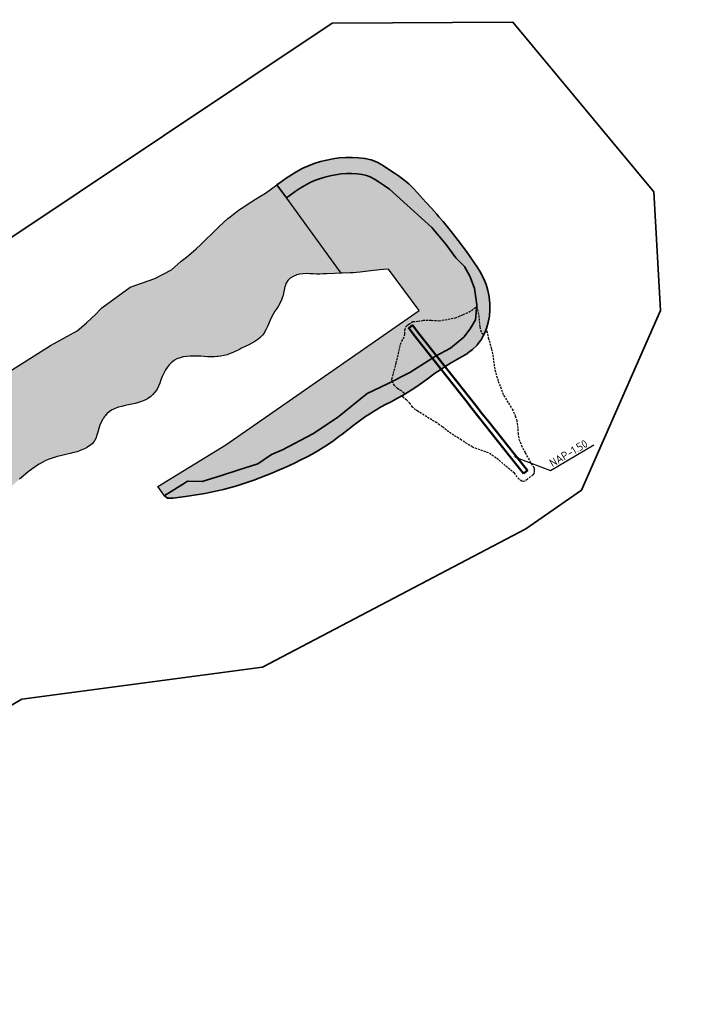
# Model space of a CAD drawing. Header units: metres. Extents: x 48539 to 58503, y 372332 to 382561.
# Tile 6 of 9: x 53988 to 54405, y 376296 to 376908. Entities that reach past the tile are written whole.
import ezdxf
from ezdxf import colors
from ezdxf.entities.mleader import LeaderData, LeaderLine
from ezdxf.math import Vec2, Vec3

# ---------------------------------------------------------------- set-up
doc = ezdxf.new("R2010")
doc.units = ezdxf.units.M
doc.header["$XCLIPFRAME"] = 2
doc.linetypes.add('DASHED2', pattern=[0.375, 0.25, -0.125])
for name, color, linetype, lineweight in [('N-WA-KG-WERKGRENS-G', 210, 'FENCELINE1', 35), ('N-WA-OB-BREUKSTEEN-G', 160, 'Continuous', 35), ('N-WA-OB-BREUKSTEEN-H', 160, 'Continuous', 35), ('N-WA-OB-FALLING-APRON-G', 40, 'Continuous', 35), ('N-WA-OB-FALLING-APRON-H', 30, 'Continuous', 35), ('N-WA-OB-ONTWERP-EROSIEREMMENDE MAATREGEL-G', 1, 'Continuous', 50), ('X-XX-AL-LUCHTFOTO-S', 254, 'Continuous', 25)]:
    doc.layers.add(name, color=color, linetype=linetype, lineweight=lineweight)
doc.styles.get("Standard").update_dxf_attribs({"font": 'NLCS-ISO.ttf'})
doc.linetypes.add('FENCELINE1', pattern='A,6.35,-2.54,[133,ltypeshp.shx,S=2.54,R=0,X=-2.54,Y=0],-2.54,25.4', length=36.83)
picture_1 = doc.add_image_def('image1.ecw', size_in_pixel=(825000, 825000))
pattern_1 = [(258.506305, (51900.4848, 375393.7585), (-29.546864, -150.0467688), [1.708607, -169.15242]), (215.463259, (51900.1443, 375392.0841), (124.87653475, 88.27740973), [2.932024, -290.270244]), (163.003965, (51897.7562, 375390.383), (180.32368575, -55.93262336), [2.06741, -204.673614]), (297.767207, (51895.0994, 375385.1338), (-117.94656314, 225.31288965), [2.67002, -264.332187]), (323.327172, (51896.3433, 375382.77124), (-132.05108724, 99.09853863), [2.61817, -259.19904]), (27.767207, (51898.44324, 375381.20755), (-225.31288965, -117.94656314), [2.67002, -264.332187]), (68.187758, (51900.8058, 375382.45146), (-77.81946247, -193.212684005), [3.53097, -349.565577]), (102.748846, (51902.1178, 375385.72963), (-65.17504426, 285.8667235), [3.3336, -330.026283]), (151.923083, (51901.38214, 375388.98104), (-171.32584496, 90.70846074), [2.679065, -265.22773]), (205.729876, (51899.0184, 375390.242), (126.82211392, 59.94607093), [3.058566, -149.869685]), (252.890955, (51896.26304, 375388.91415), (-60.431543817, -197.711604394), [3.95539, -391.583863]), (169.307593, (51905.9978, 375391.4044), (-115.2709315, 20.5490232), [1.35002, -133.65283]), (201.962752, (51904.67124, 375391.6549), (155.15345209, 61.89164972), [2.56841, -254.273195]), (255.4935, (51902.289, 375390.694), (6.4445, -10.94342), [1.796047, -16.164466]), (233.69211, (51900.7498, 375391.5564), (41.8280994, 54.1093347), [0.967207, -95.75311]), (322.29493, (51900.1771, 375390.777), (-30.276917, 26.3857594), [1.36783, -67.023765]), (61.45727, (51901.2593, 375389.9404), (19.9412603, 41.2203365), [2.2216, -71.83149]), (192.05857, (51902.321, 375391.892), (28.331338, 1.945579), [1.606436, -38.55449]), (46.883058, (51893.82996, 375387.0392), (90.10069785, 97.27524992), [2.25044, -222.794133]), (100.839694, (51895.3681, 375388.6819), (27.11581237, -146.15561132), [1.887995, -186.91108]), (323.69211, (51901.032, 375394.0807), (-54.1093347, 41.8280994), [1.9344, -94.78592]), (14.103977, (51902.5908, 375392.9353), (-128.76769265, -31.61473278), [2.25044, -222.794133]), (9.93747, (51897.8255, 375380.2542), (-67.6060959, -10.3356566), [2.170176, -106.33867]), (325.26866, (51899.9632, 375380.6288), (-125.60658815, 88.15511904), [1.81836, -180.017967]), (97.29493, (51907.5859, 375383.2017), (-10.3356566, 67.6060959), [1.9344, -94.78592]), (47.847542, (51907.34024, 375385.12046), (-116.48645728, -127.55216686), [2.128914, -210.76188]), (99.93747, (51902.2236, 375380.0439), (10.3356566, -67.6060959), [1.08509, -107.42376]), (131.80345, (51906.9293, 375382.815), (-36.721416, 37.329179), [0.647573, -64.109975]), (196.45727, (51906.4976, 375383.2978), (39.2747577, 8.390078), [2.61817, -49.745273]), (216.502524, (51903.9867, 375382.55604), (102.98969611, 75.38841088), [2.426335, -240.206824]), (334.18359, (51901.8393, 375388.9555), (-23.832418, 15.44234), [1.83162, -43.95888]), (23.650744, (51903.48814, 375388.15786), (198.92713019, 87.66964625), [3.197784, -316.580045]), (91.438914, (51906.4173, 375389.4407), (1.33781584, -102.3819332), [1.30754, -129.44696]), (120.4935, (51906.385, 375390.748), (-17.38792, 4.49892), [0.762, -11.938]), (150.749955, (51903.5745, 375382.75545), (88.88517204, -50.82594015), [1.764335, -174.669704]), (78.506305, (51902.0351, 375383.6175), (29.546864, 150.0467688), [3.417214, -167.44381]), (30.4935, (51902.716, 375386.966), (4.49892, 17.38792), [3.302, -9.398]), (355.798364, (51905.5613, 375388.6418), (154.5456892, -12.15894525), [2.00805, -198.796584]), (284.54812, (51907.564, 375388.4947), (14.834577, -50.2181772), [1.849145, -90.60825]), (238.139493, (51908.02846, 375386.7048), (-143.47997965, -231.8796788), [3.010725, -298.06232]), (205.919596, (51906.43924, 375384.1477), (-148.70895296, -72.83506922), [3.185147, -315.32923])]

msp = doc.modelspace()

# ---------------------------------------------------------------- hatches: boundary and pattern name
at = {"layer": 'N-WA-OB-BREUKSTEEN-H', "lineweight": 30}
h = msp.add_hatch(dxfattribs=at)
h.set_pattern_fill('GRAVEL', color=3, scale=0.5)
h.set_pattern_definition(pattern_1)
h.paths.add_polyline_path([(54217.42, 376815.32), (54214.06, 376817.51), (54210.59, 376819.4), (54206.91, 376820.79), (54203.04, 376821.69), (54199.07, 376822.18), (54195.08, 376822.38), (54191.13, 376822.32), (54187.16, 376822.01), (54183.22, 376821.48), (54179.31, 376820.73), (54175.44, 376819.76), (54171.63, 376818.57), (54167.92, 376817.16), (54164.42, 376815.58), (54164.05, 376815.4), (54160.79, 376813.65), (54157.41, 376811.59), (54154.12, 376809.38), (54150.92, 376807.11), (54148.42, 376805.29), (54188.17, 376750.38), (54188.92, 376750.41), (54193.82, 376750.63), (54195.92, 376750.77), (54197.92, 376750.93), (54200.07, 376751.14), (54203.37, 376751.53), (54208.32, 376752.13), (54210.43, 376752.35), (54212.33, 376752.53), (54214.58, 376752.71), (54217.76, 376752.93), (54236.86, 376727.37), (54116.59, 376643.79), (54074.42, 376617.92), (54078.5, 376612.22), (54080.42, 376610.77), (54080.71, 376610.73), (54083.89, 376610.78), (54086.8, 376611.15), (54091.66, 376611.79), (54095.6, 376612.35), (54099.61, 376612.98), (54103.52, 376613.66), (54107.42, 376614.4), (54111.24, 376615.21), (54115.17, 376616.12), (54119, 376617.1), (54122.78, 376618.17), (54126.6, 376619.35), (54130.35, 376620.6), (54134.04, 376621.91), (54137.81, 376623.33), (54141.42, 376624.74), (54145.19, 376626.27), (54148.86, 376627.81), (54152.52, 376629.38), (54156.15, 376631.01), (54159.76, 376632.69), (54163.33, 376634.43), (54166.86, 376636.25), (54170.33, 376638.12), (54173.79, 376640.11), (54177.17, 376642.18), (54180.42, 376644.31), (54183.73, 376646.62), (54186.93, 376648.97), (54188.66, 376650.29), (54192.42, 376653.19), (54196.37, 376656.23), (54199.54, 376658.62), (54202.76, 376660.93), (54206.04, 376663.15), (54209.4, 376665.24), (54212.85, 376667.19), (54216.36, 376669.05), (54219.42, 376670.64), (54223.4, 376672.73), (54226.83, 376674.62), (54226.92, 376674.67), (54227.67, 376675.12), (54230.25, 376676.67), (54233.55, 376678.83), (54236.72, 376681.03), (54238.81, 376682.53), (54242.63, 376685.32), (54246.4, 376688.05), (54249.63, 376690.32), (54252.92, 376692.51), (54256.33, 376694.62), (54259.21, 376696.24), (54263.42, 376698.61), (54266.78, 376700.67), (54266.92, 376700.76), (54269.92, 376702.97), (54270.21, 376703.24), (54272.75, 376705.7), (54272.92, 376705.9), (54275.11, 376708.84), (54275.3, 376709.15), (54276.66, 376711.6), (54277.15, 376712.53), (54278.64, 376716.11), (54279.78, 376719.92), (54280.5, 376723.81), (54280.81, 376727.76), (54280.73, 376731.72), (54280.29, 376735.66), (54280.22, 376736.03), (54279.5, 376739.6), (54278.36, 376743.41), (54276.92, 376746.99), (54276.66, 376747.53), (54275.09, 376750.62), (54273.06, 376754.04), (54270.86, 376757.36), (54268.58, 376760.61), (54266.25, 376763.82), (54265.42, 376764.93), (54262.42, 376768.9), (54259.64, 376772.53), (54256.61, 376776.4), (54254.12, 376779.5), (54251.62, 376782.53), (54249.06, 376785.53), (54247.74, 376787.03), (54244.42, 376790.75), (54241.12, 376794.45), (54238.92, 376796.94), (54235.85, 376800.42), (54233.13, 376803.31), (54230.27, 376806.04), (54227.22, 376808.54), (54224, 376810.84), (54221.5, 376812.53)])
h = msp.add_hatch(dxfattribs=at)
h.set_pattern_fill('GRAVEL', color=256, scale=0.5)
h.set_pattern_definition(pattern_1)
h.paths.add_polyline_path([(53724.42, 376387.27), (53727.18, 376389.27), (53730.92, 376391.98), (53734.72, 376394.73), (53738.48, 376397.47), (53742.42, 376400.36), (53746.42, 376403.25), (53750.32, 376406.08), (53752.75, 376407.7), (53756.79, 376410.4), (53758.39, 376411.53), (53762.22, 376414.23), (53763.38, 376415.03), (53767.25, 376417.7), (53770.69, 376420.26), (53774.42, 376423.03), (53775.92, 376424.18), (53779.78, 376427.15), (53781.92, 376429.24), (53785.49, 376432.73), (53789.19, 376436.03), (53792.89, 376439.32), (53794.54, 376441.41), (53797.53, 376445.19), (53797.92, 376445.71), (53800.79, 376449.53), (53800.92, 376449.7), (53802.05, 376451.35), (53802.88, 376453.25), (53804.31, 376455.95), (53806.91, 376459.95), (53808.42, 376461.77), (53811.6, 376465.61), (53812.19, 376466.03), (53816.16, 376468.79), (53820.09, 376471.53), (53824.17, 376474.28), (53828.27, 376477.03), (53832.23, 376479.72), (53836.11, 376482.34), (53840.08, 376485.03), (53844.16, 376487.79), (53848.22, 376490.53), (53852.2, 376493.21), (53856.22, 376495.73), (53860.42, 376498.36), (53864.7, 376500.65), (53868.7, 376502.25), (53873.1, 376504.01), (53874.55, 376504.39), (53879.31, 376505.64), (53883.73, 376506.91), (53888.37, 376508.24), (53890.59, 376508.85), (53895.29, 376510.15), (53896.84, 376510.61), (53901.56, 376512), (53904.92, 376512.73), (53905.37, 376513.03), (53906.75, 376514.03), (53910.75, 376516.93), (53911.73, 376517.72), (53915.54, 376520.76), (53916.57, 376521.53), (53920.5, 376524.45), (53923.71, 376526.74), (53927.58, 376529.5), (53929.23, 376531.63), (53931.28, 376536.17), (53931.33, 376536.28), (53932.97, 376540.98), (53934.52, 376545.43), (53936.08, 376549.87), (53937.63, 376554.32), (53939.18, 376558.77), (53940.14, 376561.81), (53941.57, 376566.38), (53943, 376570.95), (53944.29, 376574.66), (53945.94, 376579.35), (53947.03, 376581.09), (53948.24, 376582.77), (53949.6, 376584.3), (53951.14, 376585.67), (53952.81, 376586.89), (53954.61, 376588), (53956.42, 376588.99), (53958.41, 376590), (53962.3, 376591.9), (53964.19, 376592.89), (53966.02, 376593.94), (53967.73, 376595.09), (53969.31, 376596.37), (53970.69, 376597.76), (53970.79, 376597.87), (53971.92, 376599.35), (53972, 376599.46), (53973.03, 376601.13), (53973.98, 376602.97), (53974.88, 376604.9), (53975.75, 376606.85), (53976.64, 376608.79), (53977.58, 376610.68), (53978.64, 376612.5), (53979.83, 376614.19), (53981.16, 376615.79), (53982.59, 376617.3), (53984.11, 376618.74), (53985.68, 376620.15), (53988.42, 376622.51), (53992.17, 376625.67), (53993.82, 376627.01), (53995.49, 376628.32), (53997.18, 376629.57), (53998.9, 376630.77), (54000.6, 376631.85), (54002.43, 376632.92), (54004.25, 376633.86), (54006.11, 376634.68), (54008.02, 376635.4), (54009.97, 376636.01), (54011.88, 376636.53), (54013.92, 376637.03), (54017.92, 376637.95), (54019.92, 376638.42), (54022.11, 376638.99), (54024.14, 376639.59), (54026.16, 376640.29), (54028.16, 376641.11), (54030.02, 376642.03), (54030.27, 376642.17), (54031.93, 376643.2), (54033.53, 376644.53), (54034.79, 376646.03), (54034.92, 376646.25), (54035.79, 376647.83), (54036.51, 376649.77), (54037.1, 376651.81), (54037.68, 376653.9), (54038.35, 376655.97), (54039.19, 376657.97), (54040.18, 376659.87), (54041.36, 376661.63), (54042.71, 376663.19), (54044.26, 376664.51), (54045.99, 376665.59), (54047.87, 376666.46), (54049.86, 376667.16), (54051.92, 376667.72), (54054.04, 376668.21), (54058.24, 376669.1), (54060.31, 376669.58), (54062.33, 376670.13), (54064.3, 376670.78), (54066.2, 376671.58), (54067.92, 376672.51), (54068.24, 376672.71), (54069.71, 376673.74), (54069.92, 376673.92), (54071.31, 376675.15), (54072.71, 376676.73), (54073.89, 376678.46), (54074.82, 376680.3), (54075.59, 376682.22), (54076.28, 376684.17), (54077.04, 376686.19), (54077.9, 376688.16), (54078.91, 376690.08), (54080.07, 376691.89), (54081.36, 376693.53), (54082.84, 376695.01), (54084.46, 376696.24), (54086.25, 376697.2), (54088.16, 376697.92), (54090.19, 376698.42), (54092.3, 376698.75), (54094.42, 376698.91), (54096.65, 376698.97), (54098.85, 376698.93), (54101.02, 376698.83), (54105.29, 376698.59), (54107.05, 376698.53), (54107.92, 376698.52), (54109.42, 376698.51), (54111.34, 376698.61), (54111.8, 376698.65), (54113.42, 376698.84), (54113.58, 376698.87), (54115.42, 376699.25), (54115.64, 376699.31), (54117.41, 376699.81), (54119.34, 376700.51), (54121.17, 376701.28), (54121.42, 376701.39), (54123.17, 376702.2), (54125.08, 376703.14), (54126.42, 376703.81), (54130.85, 376706.03), (54132.8, 376707.03), (54134.68, 376708.09), (54136.42, 376709.22), (54137.98, 376710.47), (54138.23, 376710.72), (54139.43, 376711.95), (54140.57, 376713.53), (54140.7, 376713.75), (54141.59, 376715.37), (54142.46, 376717.28), (54144.1, 376721.21), (54144.99, 376723.14), (54145.99, 376724.96), (54147.13, 376726.76), (54148.28, 376728.51), (54149.39, 376730.26), (54150.37, 376732.03), (54150.42, 376732.14), (54151.24, 376733.96), (54151.92, 376735.83), (54151.98, 376736.03), (54152.52, 376737.93), (54152.54, 376738.03), (54152.96, 376739.99), (54153.38, 376742.12), (54154, 376744.09), (54155.07, 376745.82), (54156.58, 376747.28), (54158.41, 376748.44), (54160.45, 376749.3), (54162.55, 376749.84), (54164.65, 376750.11), (54166.73, 376750.16), (54168.81, 376750.1), (54170.89, 376750), (54172.92, 376749.94), (54175.02, 376749.93), (54177.14, 376749.95), (54179.23, 376750.01), (54179.43, 376750.02), (54184.23, 376750.22), (54188.17, 376750.38), (54148.42, 376805.29), (54144.48, 376802.47), (54141.2, 376800.25), (54137.86, 376798.09), (54135.09, 376796.36), (54131.09, 376793.86), (54127.74, 376791.71), (54124.54, 376789.53), (54124.18, 376789.27), (54121.3, 376787.15), (54118.26, 376784.69), (54118.08, 376784.53), (54115.25, 376782.03), (54112.34, 376779.29), (54111.49, 376778.46), (54107.96, 376774.99), (54104.45, 376771.53), (54101, 376768.19), (54098.16, 376765.53), (54095.15, 376762.83), (54092.15, 376760.3), (54088.97, 376757.83), (54082.96, 376752.53), (54072.57, 376747.13), (54057.19, 376741.81), (54039.53, 376728.98), (54038.47, 376727.85), (54035.73, 376725.03), (54032.92, 376722.29), (54029.97, 376719.55), (54027.02, 376716.93), (54024.28, 376714.6), (54007.68, 376705.62), (53973.02, 376683.7), (53943.58, 376658.18), (53940.19, 376655.8), (53936.5, 376651.98), (53932.21, 376646.46), (53931.61, 376645.89), (53928.92, 376643.02), (53926.35, 376640.1), (53924.17, 376637.53), (53921.14, 376633.94), (53918.54, 376630.93), (53915.85, 376628.01), (53913.06, 376625.21), (53910.18, 376622.49), (53907.23, 376619.87), (53904.21, 376617.3), (53901.15, 376614.8), (53900.32, 376614.13), (53896.42, 376611.03), (53892.5, 376607.95), (53888.68, 376604.92), (53885.59, 376602.42), (53882.56, 376599.89), (53879.54, 376597.27), (53876.61, 376594.59), (53874.97, 376593.03), (53871.42, 376589.63), (53868.04, 376586.41), (53865.06, 376583.68), (53862.07, 376581.1), (53858.97, 376578.65), (53855.75, 376576.36), (53852.44, 376574.18), (53849.07, 376572.07), (53846.53, 376570.53), (53842.27, 376567.96), (53838.92, 376565.89), (53835.56, 376563.73), (53834.5, 376563.03), (53830.56, 376560.39), (53826.42, 376557.59), (53822.41, 376554.89), (53819.08, 376552.72), (53817.03, 376551.42), (53812.92, 376548.87), (53808.92, 376546.35), (53805.6, 376544.15), (53802.41, 376541.81), (53799.42, 376539.32), (53799.27, 376539.18), (53796.57, 376536.54), (53793.96, 376533.57), (53791.5, 376530.44), (53789.68, 376528.03), (53786.68, 376524.08), (53784.18, 376521), (53781.51, 376518.1), (53778.61, 376515.44), (53775.5, 376513.02), (53772.23, 376510.79), (53768.83, 376508.7), (53765.42, 376506.74), (53762.33, 376505.03), (53758.21, 376502.74), (53754.06, 376500.39), (53749.96, 376498.03), (53745.7, 376495.53), (53741.51, 376493.03), (53737.42, 376490.56), (53733.42, 376488.11), (53729.42, 376485.64), (53725.16, 376483.03), (53723.66, 376482.12), (53718.03, 376475.42), (53713.27, 376468.7), (53694.5, 376456.3), (53684.23, 376449.58), (53677.87, 376444.61), (53672.06, 376441.86), (53666.54, 376439.89), (53650.32, 376436.62), (53646.63, 376434.98), (53642.96, 376433.41), (53639.26, 376432.03), (53635.43, 376430.79), (53631.62, 376429.73), (53628.82, 376429.05), (53626.53, 376428.04), (53615.19, 376424.18), (53607.49, 376420.09), (53602.3, 376415.3), (53595.14, 376404.7), (53591.12, 376397.81), (53584.96, 376391.48), (53580.63, 376388.88), (53542.89, 376376.51), (53537.57, 376375.27), (53527.92, 376374.53), (53519.38, 376374.16), (53503.92, 376376.34), (53502.49, 376376.33), (53499.56, 376376.39), (53494.64, 376376.49), (53490.65, 376376.45), (53486.6, 376376.19), (53482.46, 376375.62), (53478.29, 376374.73), (53474.18, 376373.6), (53470.22, 376372.3), (53466.53, 376370.92), (53463.2, 376369.53), (53463.01, 376369.44), (53460.27, 376368.18), (53457.8, 376366.93), (53455.79, 376365.74), (53454.12, 376364.55), (53452.72, 376363.3), (53451.51, 376361.94), (53450.42, 376360.43), (53449.35, 376358.67), (53448.31, 376356.7), (53447.33, 376354.61), (53447.18, 376354.27), (53446.24, 376352.05), (53445.19, 376349.37), (53444.11, 376346.44), (53443.96, 376346.03), (53442.42, 376341.62), (53440.86, 376337.09), (53439.26, 376332.54), (53437.88, 376328.72), (53436.42, 376324.88), (53434.88, 376321.07), (53433.21, 376317.24), (53431.45, 376313.53), (53429.55, 376309.9), (53428.83, 376308.65), (53423.13, 376299.62), (53412.22, 376277.43), (53404.39, 376269.57), (53389.76, 376260.63), (53378.41, 376254.73), (53368.12, 376250.5), (53356.57, 376251.07), (53347.94, 376250.53), (53341.5, 376248.47), (53334.77, 376247.37), (53325.55, 376246.68), (53307.94, 376244.14), (53285.74, 376241.37), (53283.08, 376241.73), (53279.23, 376242.26), (53271.84, 376241.48), (53260.92, 376237.68), (53257.75, 376236.2), (53253.32, 376234.14), (53249.69, 376232.4), (53246.15, 376230.62), (53242.68, 376228.77), (53239.18, 376226.76), (53235.8, 376224.65), (53232.49, 376222.38), (53229.4, 376220.03), (53229.14, 376219.81), (53226.31, 376217.41), (53223.48, 376214.68), (53220.84, 376211.78), (53218.35, 376208.74), (53216, 376205.57), (53213.74, 376202.31), (53211.58, 376199.03), (53210.15, 376196.8), (53207.61, 376192.84), (53204.97, 376188.78), (53202.69, 376185.41), (53200.32, 376182.13), (53197.85, 376178.96), (53195.24, 376175.95), (53192.48, 376173.13), (53189.54, 376170.55), (53186.42, 376168.26), (53183.06, 376166.24), (53179.56, 376164.45), (53175.94, 376162.81), (53172.91, 376161.53), (53168.56, 376159.69), (53164.91, 376158.06), (53161.35, 376156.27), (53157.92, 376154.36), (53154.49, 376152.26), (53151.19, 376150.06), (53147.95, 376147.77), (53144.77, 376145.39), (53141.64, 376142.95), (53140.17, 376141.78), (53136.29, 376138.66), (53132.42, 376135.53), (53129.26, 376133.03), (53126.11, 376130.62), (53122.92, 376128.31), (53119.63, 376126.06), (53116.28, 376123.93), (53112.99, 376121.96), (53109.42, 376119.96), (53105.92, 376118.14), (53102.29, 376116.37), (53098.7, 376114.75), (53094.98, 376113.18), (53091.26, 376111.73), (53087.56, 376110.39), (53083.71, 376109.12), (53079.97, 376107.98), (53076.07, 376106.88), (53072.94, 376106.03), (53068.42, 376104.8), (53064.58, 376103.68), (53060.82, 376102.47), (53057.11, 376101.11), (53053.48, 376099.57), (53049.92, 376097.86), (53046.49, 376096.1), (53043.78, 376094.67), (53039.42, 376092.36), (53035.92, 376090.58), (53032.23, 376088.84), (53028.6, 376087.26), (53025.66, 376086.03), (53021.3, 376084.21), (53017.66, 376082.62), (53014.07, 376080.92), (53010.55, 376079.04), (53007.1, 376076.97), (53003.72, 376074.74), (53000.42, 376072.42), (52998.17, 376070.78), (52994.41, 376068.03), (52990.48, 376065.18), (52987.17, 376062.87), (52983.83, 376060.7), (52980.44, 376058.7), (52977.01, 376056.94), (52973.44, 376055.43), (52969.8, 376054.25), (52966.05, 376053.44), (52962.19, 376052.96), (52958.25, 376052.72), (52954.33, 376052.62), (52950.24, 376052.56), (52946.22, 376052.44), (52942.28, 376052.17), (52941.92, 376052.13), (52938.29, 376051.66), (52934.42, 376050.89), (52934.13, 376050.82), (52930.56, 376049.89), (52930.42, 376049.85), (52926.76, 376048.69), (52922.98, 376047.31), (52919.29, 376045.81), (52915.72, 376044.23), (52912.09, 376042.53), (52908.49, 376040.76), (52907.05, 376040.03), (52902.66, 376037.79), (52898.95, 376035.87), (52893.15, 376031.9), (52885.79, 376023.56), (52882.62, 376019.12), (52877.83, 376014), (52874.11, 376010.85), (52870.51, 376008.45), (52867.98, 376007.42), (52862.74, 376006.58), (52853.86, 376006.53), (52818.61, 376003.93), (52808.61, 376001.54), (52813.21, 375992.03), (52815.18, 375988.03), (52817.15, 375984.03), (52819.3, 375979.65), (52821.42, 375975.34), (52823.54, 375971.03), (52825.74, 375966.55), (52827.39, 375962.8), (52828.24, 375962.71), (52832.71, 375962.24), (52832.92, 375962.29), (52836.21, 375963.24), (52840.77, 375964.51), (52842.76, 375965.03), (52844.76, 375965.53), (52846.84, 375966.02), (52848.87, 375966.46), (52850.91, 375966.87), (52852.92, 375967.24), (52855, 375967.59), (52857.05, 375967.91), (52859.11, 375968.2), (52863.2, 375968.74), (52868.11, 375969.34), (52872.92, 375969.92), (52877.81, 375970.54), (52879.9, 375970.84), (52881.92, 375971.18), (52884.05, 375971.59), (52885.71, 375971.66), (52889.85, 375970.99), (52895.81, 375970.03), (52905.14, 375969.29), (52920.11, 375968.1), (52928.75, 375968.23), (52915.46, 375995.55), (52916.66, 375996.29), (52918.53, 375997.38), (52922.22, 375999.45), (52924.02, 376000.43), (52925.92, 376001.42), (52927.8, 376002.37), (52929.63, 376003.24), (52931.59, 376004.11), (52933.42, 376004.86), (52935.37, 376005.58), (52937.42, 376006.25), (52939.41, 376006.82), (52941.42, 376007.32), (52943.42, 376007.76), (52945.42, 376008.14), (52947.56, 376008.52), (52951.33, 376009.12), (52955.87, 376009.8), (52957.58, 376009.52), (52958.42, 376008.92), (52962.42, 376006.07), (52966.42, 376003.22), (52970.19, 376000.53), (52974.23, 375997.61), (52976.15, 375996.35), (52978.38, 375995.58), (52980.92, 375995.51), (52981.34, 375995.61), (52983.27, 375996.18), (52984.02, 375996.43), (52985.42, 375996.73), (52985.67, 375996.78), (52988.42, 375997.46), (52989.92, 375997.82), (52990.07, 375997.87), (52990.8, 375998.15), (52991.42, 375998.46), (52991.72, 375998.61), (52994.36, 376000.24), (52996.78, 376001.48), (52999.93, 376002.74), (53002.57, 376003.43), (53004.91, 376004.27), (53008.64, 376005.81), (53008.92, 376005.99), (53010.92, 376007.22), (53013.41, 376008.42), (53016.92, 376009.77), (53019.62, 376010.46), (53020.42, 376010.82), (53024.63, 376012.68), (53027.53, 376013.92), (53032.06, 376015.86), (53034.14, 376016.81), (53038.61, 376018.84), (53038.89, 376019.03), (53041.29, 376020.66), (53041.82, 376021.03), (53045.87, 376023.91), (53048.29, 376025.53), (53052.27, 376028.46), (53053.7, 376030.03), (53053.92, 376030.32), (53055.23, 376032.22), (53055.43, 376032.53), (53057.32, 376035.71), (53059.75, 376038.02), (53062.42, 376039.97), (53065.64, 376042.14), (53067.51, 376043.3), (53067.83, 376044.03), (53067.85, 376044.53), (53067.57, 376049.19), (53068.49, 376052.19), (53070.51, 376054.3), (53072.37, 376055.08), (53074.35, 376055.93), (53076.17, 376056.78), (53076.42, 376056.91), (53078.08, 376057.77), (53079.88, 376058.81), (53081.65, 376059.91), (53085.18, 376062.15), (53086.92, 376063.19), (53088.8, 376064.23), (53090.67, 376065.15), (53092.48, 376065.97), (53094.49, 376066.81), (53096.35, 376067.53), (53098.41, 376068.28), (53100.4, 376068.96), (53102.34, 376069.61), (53106.37, 376070.91), (53109.01, 376070.64), (53112.37, 376068.58), (53112.92, 376068.1), (53115.78, 376065.53), (53116.27, 376065.18), (53116.82, 376064.8), (53117.74, 376064.37), (53119.39, 376064.76), (53123.68, 376065.74), (53126.42, 376066.43), (53130.35, 376067.33), (53133.36, 376068.09), (53133.92, 376068.32), (53136.12, 376069.33), (53137.55, 376070.03), (53141.84, 376072.11), (53142.17, 376072.28), (53146.4, 376074.67), (53146.93, 376075.02), (53150.85, 376077.6), (53151.1, 376077.85), (53151.77, 376078.53), (53155.18, 376082.03), (53157.28, 376084.05), (53158.13, 376084.53), (53162.37, 376086.92), (53166.72, 376090.23), (53170.69, 376093.26), (53173.14, 376095.03), (53177.07, 376097.88), (53181.12, 376100.81), (53184.92, 376103.34), (53188.94, 376106.02), (53191.42, 376106.75), (53195.81, 376108.03), (53200.46, 376109.39), (53205.42, 376110.73), (53210.23, 376112.03), (53211.25, 376112.2), (53215.92, 376112.94), (53220.42, 376113.67), (53220.7, 376113.75), (53222.19, 376114.3), (53226.76, 376115.97), (53229.82, 376118.13), (53229.92, 376118.22), (53231.09, 376119.53), (53234.42, 376123.24), (53234.53, 376123.42), (53235.11, 376124.34), (53237.58, 376128.27), (53238.83, 376130.03), (53241.69, 376134.03), (53241.83, 376134.44), (53242.7, 376137.53), (53242.74, 376137.71), (53243.15, 376140.03), (53244.01, 376144.94), (53244.07, 376145.53), (53244.28, 376148.03), (53244.66, 376152.75), (53244.77, 376153.53), (53245.45, 376158.27), (53245.7, 376159.75), (53246.51, 376164.66), (53246.92, 376165.46), (53249.1, 376169.74), (53250.08, 376170.87), (53253.11, 376174.38), (53255.73, 376176.22), (53259.81, 376179.03), (53263.92, 376181.8), (53268.01, 376184.53), (53272.19, 376187.26), (53273.92, 376188.35), (53275.76, 376189.47), (53277.57, 376190.53), (53279.4, 376191.54), (53281.25, 376192.5), (53283.07, 376193.38), (53285.03, 376194.25), (53286.92, 376195), (53288.92, 376195.7), (53290.92, 376196.3), (53292.98, 376196.82), (53295.04, 376197.24), (53297.12, 376197.56), (53299.18, 376197.77), (53301.31, 376197.88), (53303.41, 376197.88), (53305.51, 376197.75), (53308.97, 376196.9), (53310.99, 376195.7), (53312.19, 376194.58), (53313.39, 376193.03), (53315.15, 376190.83), (53316.88, 376189.1), (53318.36, 376188.03), (53321.78, 376185.56), (53324.59, 376184.13), (53328.34, 376182.57), (53331.63, 376181.62), (53335.57, 376181.84), (53339.93, 376181.97), (53340.88, 376182.07), (53345.68, 376182.57), (53348.27, 376183.12), (53351.01, 376185.18), (53353.39, 376187.52), (53354.92, 376189.86), (53354.99, 376190.03), (53355.85, 376192.45), (53360.11, 376194.86), (53363.43, 376196.52), (53367.78, 376198.7), (53369.89, 376199.56), (53374.26, 376201.31), (53376.92, 376202.27), (53381.52, 376203.92), (53385.98, 376205.53), (53387.21, 376205.74), (53391.89, 376206.56), (53396.67, 376207.39), (53397.81, 376207.64), (53402.66, 376208.68), (53407.07, 376211.03), (53411.42, 376213.35), (53411.63, 376213.53), (53414.11, 376216.03), (53417.61, 376219.57), (53420.04, 376223.91), (53420.08, 376224.03), (53421.12, 376227.83), (53422.39, 376232.46), (53422.79, 376234.53), (53423.74, 376239.42), (53424.73, 376242.99), (53426.23, 376246.17), (53428.32, 376247.66), (53430.1, 376248.72), (53433.74, 376250.71), (53433.92, 376250.82), (53435.59, 376251.82), (53437.34, 376252.97), (53439.05, 376254.18), (53440.73, 376255.44), (53442.39, 376256.72), (53443.42, 376257.54), (53447.3, 376260.62), (53448.92, 376261.89), (53450.6, 376263.14), (53452.28, 376264.34), (53453.99, 376265.48), (53455.73, 376266.53), (53457.56, 376267.51), (53459.44, 376268.38), (53461.41, 376269.13), (53463.47, 376269.74), (53465.64, 376270.2), (53467.92, 376270.52), (53470.18, 376270.77), (53472.38, 376271.07), (53474.31, 376271.53), (53474.74, 376271.71), (53475.92, 376272.26), (53476.07, 376272.38), (53477.1, 376273.35), (53477.29, 376273.67), (53477.91, 376274.86), (53478.33, 376276.64), (53478.5, 376278.66), (53478.48, 376280.87), (53478.37, 376283.22), (53478.22, 376285.65), (53478.12, 376288.1), (53478.15, 376290.52), (53478.39, 376292.86), (53478.88, 376295.06), (53479.64, 376297.11), (53480.62, 376299.01), (53481.81, 376300.73), (53483.19, 376302.28), (53484.73, 376303.63), (53486.4, 376304.8), (53488.18, 376305.84), (53490.04, 376306.78), (53493.91, 376308.6), (53495.87, 376309.57), (53499.72, 376311.53), (53501.73, 376312.51), (53503.69, 376313.38), (53505.64, 376314.13), (53507.59, 376314.74), (53509.53, 376315.15), (53511.46, 376315.35), (53513.39, 376315.29), (53515.31, 376314.99), (53518.06, 376314.26), (53520.74, 376311.48), (53529.52, 376293.42), (53531.53, 376289.35), (53532.56, 376287.77), (53533.67, 376287.06), (53562.29, 376303.03), (53566.42, 376305.69), (53568.42, 376306.93), (53572.64, 376309.54), (53574.76, 376310.69), (53579.04, 376313.02), (53580.82, 376314.03), (53585.17, 376316.48), (53588.72, 376318.73), (53592.88, 376321.35), (53594.28, 376322.17), (53598.42, 376324.6), (53600.21, 376325.53), (53604.27, 376327.65), (53605.07, 376328.03), (53609.41, 376330.08), (53610.78, 376330.67), (53615.2, 376332.53), (53619.54, 376334.35), (53624.46, 376336.34), (53626.05, 376336.9), (53630.58, 376338.48), (53635.38, 376340.37), (53638.31, 376341.88), (53641.57, 376343.88), (53645.79, 376346.53), (53649.86, 376349.09), (53654.01, 376351.69), (53656.69, 376353.26), (53660.89, 376355.71), (53662.77, 376356.53), (53667.19, 376358.47), (53671.42, 376359.89), (53676, 376361.44), (53676.71, 376361.74), (53681.03, 376363.53), (53685.19, 376365.26), (53689.54, 376367.07), (53693.26, 376369.03), (53697.42, 376371.22), (53700.2, 376372.53), (53704.42, 376374.51), (53704.92, 376374.81), (53705.68, 376375.27), (53709.7, 376377.75), (53713.92, 376380.3), (53718.05, 376382.8), (53720.51, 376384.53)])
at = {"layer": 'N-WA-OB-FALLING-APRON-H', "transparency": 33554531}
h = msp.add_hatch(color=256, dxfattribs=at)
h.dxf.hatch_style = 1
h.paths.add_polyline_path([(54214.06, 376817.51), (54210.59, 376819.4), (54206.91, 376820.79), (54203.04, 376821.69), (54199.07, 376822.18), (54195.08, 376822.38), (54191.13, 376822.32), (54187.16, 376822.01), (54183.22, 376821.48), (54179.31, 376820.73), (54175.44, 376819.76), (54171.63, 376818.57), (54167.92, 376817.16), (54164.42, 376815.58), (54164.05, 376815.4), (54160.79, 376813.65), (54157.41, 376811.59), (54154.12, 376809.38), (54150.92, 376807.11), (54148.42, 376805.29), (54154.28, 376797.2), (54156.71, 376798.96), (54159.8, 376801.16), (54162.8, 376803.18), (54165.74, 376804.98), (54168.69, 376806.55), (54171.73, 376807.92), (54174.89, 376809.12), (54178.14, 376810.14), (54181.46, 376810.97), (54184.84, 376811.62), (54188.22, 376812.08), (54191.58, 376812.33), (54194.91, 376812.39), (54198.2, 376812.22), (54201.29, 376811.84), (54204, 376811.21), (54206.42, 376810.3), (54208.94, 376808.93), (54211.85, 376807.03), (54215.07, 376804.82), (54218.29, 376802.64), (54244.66, 376778.74), (54253.37, 376768.43), (54259.55, 376760.03), (54264.9, 376754.67), (54268.55, 376748.28), (54271.16, 376740.88), (54272.65, 376730.84), (54271.75, 376721.55), (54268.48, 376715.82), (54264.54, 376710.62), (54256.36, 376703.93), (54246.86, 376698.83), (54231.02, 376688.71), (54217.18, 376681.72), (54204.53, 376675.7), (54186.04, 376660.79), (54170.64, 376650.68), (54151.9, 376640.75), (54144.97, 376637.82), (54136.55, 376632.05), (54124.02, 376628.13), (54113.87, 376624.78), (54101.83, 376621.02), (54092.81, 376621.19), (54090.42, 376619.71), (54086.6, 376617.35), (54082.58, 376614.87), (54078.43, 376612.3), (54078.5, 376612.22), (54080.42, 376610.77), (54080.71, 376610.73), (54083.89, 376610.78), (54086.8, 376611.15), (54091.66, 376611.79), (54095.6, 376612.35), (54099.61, 376612.98), (54103.52, 376613.66), (54107.42, 376614.4), (54111.24, 376615.21), (54115.17, 376616.12), (54119, 376617.1), (54122.78, 376618.17), (54126.6, 376619.35), (54130.35, 376620.6), (54134.04, 376621.91), (54137.81, 376623.33), (54141.42, 376624.74), (54145.19, 376626.27), (54148.86, 376627.81), (54152.52, 376629.38), (54156.15, 376631.01), (54159.76, 376632.69), (54163.33, 376634.43), (54166.86, 376636.25), (54170.33, 376638.12), (54173.79, 376640.11), (54177.17, 376642.18), (54180.42, 376644.31), (54183.73, 376646.62), (54186.93, 376648.97), (54188.66, 376650.29), (54192.42, 376653.19), (54196.37, 376656.23), (54199.54, 376658.62), (54202.76, 376660.93), (54206.04, 376663.15), (54209.4, 376665.24), (54212.85, 376667.19), (54216.36, 376669.05), (54219.42, 376670.64), (54223.4, 376672.73), (54226.83, 376674.62), (54226.92, 376674.67), (54227.67, 376675.12), (54230.25, 376676.67), (54233.55, 376678.83), (54236.72, 376681.03), (54238.81, 376682.53), (54242.63, 376685.32), (54246.4, 376688.05), (54249.63, 376690.32), (54252.92, 376692.51), (54256.33, 376694.62), (54259.21, 376696.24), (54263.42, 376698.61), (54266.78, 376700.67), (54266.92, 376700.76), (54269.92, 376702.97), (54270.21, 376703.24), (54272.75, 376705.7), (54272.92, 376705.9), (54275.11, 376708.84), (54275.3, 376709.15), (54276.66, 376711.6), (54277.15, 376712.53), (54278.64, 376716.11), (54279.78, 376719.92), (54280.5, 376723.81), (54280.81, 376727.76), (54280.73, 376731.72), (54280.29, 376735.66), (54280.22, 376736.03), (54279.5, 376739.6), (54278.36, 376743.41), (54276.92, 376746.99), (54276.66, 376747.53), (54275.09, 376750.62), (54273.06, 376754.04), (54270.86, 376757.36), (54268.58, 376760.61), (54266.25, 376763.82), (54265.42, 376764.93), (54262.42, 376768.9), (54259.64, 376772.53), (54256.61, 376776.4), (54254.12, 376779.5), (54251.62, 376782.53), (54249.06, 376785.53), (54247.74, 376787.03), (54244.42, 376790.75), (54241.12, 376794.45), (54238.92, 376796.94), (54235.85, 376800.42), (54233.13, 376803.31), (54230.27, 376806.04), (54227.22, 376808.54), (54224, 376810.84), (54221.5, 376812.53), (54217.42, 376815.32)])

# ---------------------------------------------------------------- linework, layer by layer
at = {"layer": 'N-WA-KG-WERKGRENS-G', "ltscale": 0.5}
msp.add_lwpolyline([(52786.19, 375905.88), (52922.72, 375947.23), (53068.44, 376003.76), (53250.86, 376090.26), (53433.34, 376179.25), (53661.99, 376296.52), (53748.85, 376345.47), (53989.74, 376485.81), (54139.4, 376505.82), (54303.16, 376591.57), (54337.71, 376615.64), (54386.69, 376727.19), (54382.72, 376800.88), (54295.1, 376906.27), (54182.69, 376905.68), (53920.35, 376730.88), (52723.08, 376026.52)], close=True, dxfattribs=at)
at = {"layer": 'N-WA-OB-BREUKSTEEN-G', "lineweight": -3, "ltscale": 5, "elevation": -22}
msp.add_lwpolyline([(53973.02, 376683.7), (54007.68, 376705.62), (54024.28, 376714.6), (54027.02, 376716.93), (54029.97, 376719.55), (54032.92, 376722.29), (54035.73, 376725.03), (54038.47, 376727.85), (54039.53, 376728.98), (54057.19, 376741.81), (54072.57, 376747.13), (54082.96, 376752.53), (54088.97, 376757.83), (54092.15, 376760.3), (54095.15, 376762.83), (54098.16, 376765.53), (54101, 376768.19), (54104.45, 376771.53), (54107.96, 376774.99), (54111.49, 376778.46), (54112.34, 376779.29), (54115.25, 376782.03), (54118.08, 376784.53), (54118.26, 376784.69), (54121.3, 376787.15), (54124.18, 376789.27), (54124.54, 376789.53), (54127.74, 376791.71), (54131.09, 376793.86), (54135.09, 376796.36), (54137.86, 376798.09), (54141.2, 376800.25), (54144.48, 376802.47), (54148.42, 376805.29), (54150.92, 376807.11), (54154.12, 376809.38), (54157.41, 376811.59), (54160.79, 376813.65), (54164.05, 376815.4), (54164.42, 376815.58), (54167.92, 376817.16), (54171.63, 376818.57), (54175.44, 376819.76), (54179.31, 376820.73), (54183.22, 376821.48), (54187.16, 376822.01), (54191.13, 376822.32), (54195.08, 376822.38), (54199.07, 376822.18), (54203.04, 376821.69), (54206.91, 376820.79), (54210.59, 376819.4), (54214.06, 376817.51), (54217.42, 376815.32), (54221.5, 376812.53), (54224, 376810.84), (54227.22, 376808.54), (54230.27, 376806.04), (54233.13, 376803.31), (54235.85, 376800.42), (54238.92, 376796.94), (54241.12, 376794.45), (54244.42, 376790.75), (54247.74, 376787.03), (54249.06, 376785.53), (54251.62, 376782.53), (54254.12, 376779.5), (54256.61, 376776.4), (54259.64, 376772.53), (54262.42, 376768.9), (54265.42, 376764.93), (54266.25, 376763.82), (54268.58, 376760.61), (54270.86, 376757.36), (54273.06, 376754.04), (54275.09, 376750.62), (54276.66, 376747.53), (54276.92, 376746.99), (54278.36, 376743.41), (54279.5, 376739.6), (54280.22, 376736.03), (54280.29, 376735.66), (54280.73, 376731.72), (54280.81, 376727.76), (54280.5, 376723.81), (54279.78, 376719.92), (54278.64, 376716.11), (54277.15, 376712.53), (54276.66, 376711.6), (54275.3, 376709.15), (54275.11, 376708.84), (54272.92, 376705.9), (54272.75, 376705.7), (54270.21, 376703.24), (54269.92, 376702.97), (54266.92, 376700.76), (54266.78, 376700.67), (54263.42, 376698.61), (54259.21, 376696.24), (54256.33, 376694.62), (54252.92, 376692.51), (54249.63, 376690.32), (54246.4, 376688.05), (54242.63, 376685.32), (54238.81, 376682.53), (54236.72, 376681.03), (54233.55, 376678.83), (54230.25, 376676.67), (54227.67, 376675.12), (54226.92, 376674.67), (54226.83, 376674.62), (54223.4, 376672.73), (54219.42, 376670.64), (54216.36, 376669.05), (54212.85, 376667.19), (54209.4, 376665.24), (54206.04, 376663.15), (54202.76, 376660.93), (54199.54, 376658.62), (54196.37, 376656.23), (54192.42, 376653.19), (54188.66, 376650.29), (54186.93, 376648.97), (54183.73, 376646.62), (54180.42, 376644.31), (54177.17, 376642.18), (54173.79, 376640.11), (54170.33, 376638.12), (54166.86, 376636.25), (54163.33, 376634.43), (54159.76, 376632.69), (54156.15, 376631.01), (54152.52, 376629.38), (54148.86, 376627.81), (54145.19, 376626.27), (54141.42, 376624.74), (54137.81, 376623.33), (54134.04, 376621.91), (54130.35, 376620.6), (54126.6, 376619.35), (54122.78, 376618.17), (54119, 376617.1), (54115.17, 376616.12), (54111.24, 376615.21), (54107.42, 376614.4), (54103.52, 376613.66), (54099.61, 376612.98), (54095.6, 376612.35), (54091.66, 376611.79), (54086.8, 376611.15), (54083.89, 376610.78), (54080.71, 376610.73), (54080.42, 376610.77), (54078.5, 376612.22), (54074.42, 376617.92), (54116.59, 376643.79), (54236.86, 376727.37), (54217.76, 376752.93), (54214.58, 376752.71), (54212.33, 376752.53), (54210.43, 376752.35), (54208.32, 376752.13), (54203.37, 376751.53), (54200.07, 376751.14), (54197.92, 376750.93), (54195.92, 376750.77), (54193.82, 376750.63), (54188.92, 376750.41), (54188.17, 376750.38), (54184.23, 376750.22), (54179.43, 376750.02), (54179.23, 376750.01), (54177.14, 376749.95), (54175.02, 376749.93), (54172.92, 376749.94), (54170.89, 376750), (54168.81, 376750.1), (54166.73, 376750.16), (54164.65, 376750.11), (54162.55, 376749.84), (54160.61, 376749.34), (54160.42, 376749.29), (54158.41, 376748.44), (54156.58, 376747.28), (54155.07, 376745.82), (54154.14, 376744.31), (54153.97, 376743.98), (54153.42, 376742.25), (54153.37, 376742.08), (54152.96, 376739.99), (54152.54, 376738.03), (54152.52, 376737.93), (54151.98, 376736.03), (54151.92, 376735.83), (54151.24, 376733.96), (54150.42, 376732.14), (54150.37, 376732.03), (54149.39, 376730.26), (54148.28, 376728.51), (54147.13, 376726.76), (54145.99, 376724.96), (54144.99, 376723.14), (54144.1, 376721.21), (54142.46, 376717.28), (54141.59, 376715.37), (54140.7, 376713.75), (54140.57, 376713.53), (54139.43, 376711.95), (54138.23, 376710.72), (54137.98, 376710.47), (54136.42, 376709.22), (54134.68, 376708.09), (54132.8, 376707.03), (54130.85, 376706.03), (54126.42, 376703.81), (54125.08, 376703.14), (54123.17, 376702.2), (54121.42, 376701.39), (54121.17, 376701.28), (54119.34, 376700.51), (54117.41, 376699.81), (54115.64, 376699.31), (54115.42, 376699.25), (54113.58, 376698.87), (54113.42, 376698.84), (54111.8, 376698.65), (54111.34, 376698.61), (54109.42, 376698.51), (54107.92, 376698.52), (54107.05, 376698.53), (54105.29, 376698.59), (54101.02, 376698.83), (54098.85, 376698.93), (54096.65, 376698.97), (54094.42, 376698.91), (54092.42, 376698.76), (54092.22, 376698.73), (54090.19, 376698.42), (54088.16, 376697.92), (54086.25, 376697.2), (54084.82, 376696.43), (54084.42, 376696.21), (54082.84, 376695.01), (54081.36, 376693.53), (54080.07, 376691.89), (54079.09, 376690.36), (54078.89, 376690.03), (54078.04, 376688.42), (54077.84, 376688.03), (54077.04, 376686.19), (54076.28, 376684.17), (54075.59, 376682.22), (54074.82, 376680.3), (54073.89, 376678.46), (54072.71, 376676.73), (54071.31, 376675.15), (54069.92, 376673.92), (54069.71, 376673.74), (54068.24, 376672.71), (54067.92, 376672.51), (54066.2, 376671.58), (54064.3, 376670.78), (54062.33, 376670.13), (54060.31, 376669.58), (54058.24, 376669.1), (54054.04, 376668.21), (54051.92, 376667.72), (54050.2, 376667.25), (54049.81, 376667.14), (54047.87, 376666.46), (54045.99, 376665.59), (54044.26, 376664.51), (54042.71, 376663.19), (54041.42, 376661.7), (54041.29, 376661.53), (54040.29, 376660.03), (54040.15, 376659.8), (54039.19, 376657.97), (54038.35, 376655.97), (54037.68, 376653.9), (54037.1, 376651.81), (54036.51, 376649.77), (54035.79, 376647.83), (54034.92, 376646.25), (54034.79, 376646.03), (54033.53, 376644.53), (54031.93, 376643.2), (54030.27, 376642.17), (54030.02, 376642.03), (54028.16, 376641.11), (54026.16, 376640.29), (54024.14, 376639.59), (54022.11, 376638.99), (54019.92, 376638.42), (54017.92, 376637.95), (54013.92, 376637.03), (54011.88, 376636.53), (54010.04, 376636.03), (54009.92, 376635.99), (54008.02, 376635.4), (54006.11, 376634.68), (54004.25, 376633.86), (54002.43, 376632.92), (54000.6, 376631.85), (53998.9, 376630.77), (53997.3, 376629.65), (53997.12, 376629.53), (53995.57, 376628.38), (53995.42, 376628.27), (53993.82, 376627.01), (53992.17, 376625.67), (53988.42, 376622.51)], dxfattribs=at)
at = {"layer": 'N-WA-OB-BREUKSTEEN-G', "lineweight": -3, "ltscale": 5}
msp.add_lwpolyline([(54148.42, 376805.29), (54188.17, 376750.38)], dxfattribs=at)
at = {"layer": 'N-WA-OB-FALLING-APRON-G'}
for points in [[(54241.12, 376794.45), (54238.92, 376796.94), (54235.84, 376800.42), (54233.13, 376803.31), (54230.27, 376806.04), (54227.22, 376808.53), (54224, 376810.84), (54221.5, 376812.53), (54217.42, 376815.32), (54214.06, 376817.51), (54210.59, 376819.4), (54206.91, 376820.79), (54203.04, 376821.69), (54199.07, 376822.18), (54195.08, 376822.38), (54191.13, 376822.32), (54187.16, 376822.01), (54183.22, 376821.48), (54179.31, 376820.73), (54175.44, 376819.76), (54171.63, 376818.57), (54167.92, 376817.16), (54164.42, 376815.58), (54164.06, 376815.39), (54160.79, 376813.65), (54157.41, 376811.59), (54154.12, 376809.38), (54150.92, 376807.1), (54148.42, 376805.29), (54154.28, 376797.2)], [(54078.44, 376612.3), (54078.42, 376612.29), (54078.5, 376612.22), (54080.42, 376610.78), (54080.71, 376610.74), (54083.89, 376610.78), (54086.8, 376611.15), (54091.66, 376611.79), (54095.6, 376612.35), (54099.61, 376612.98), (54103.52, 376613.66), (54107.42, 376614.4), (54111.24, 376615.21), (54115.17, 376616.12), (54119, 376617.1), (54122.78, 376618.17), (54126.6, 376619.35), (54130.35, 376620.6), (54134.04, 376621.91), (54137.81, 376623.33), (54141.42, 376624.75), (54145.19, 376626.27), (54148.86, 376627.81), (54152.52, 376629.38), (54156.15, 376631.01), (54159.76, 376632.69), (54163.33, 376634.43), (54166.86, 376636.25), (54170.33, 376638.12), (54173.79, 376640.11), (54177.17, 376642.18), (54180.42, 376644.31), (54183.73, 376646.62), (54186.92, 376648.97), (54188.66, 376650.29), (54192.42, 376653.19), (54196.37, 376656.23), (54199.54, 376658.62), (54202.76, 376660.93), (54206.04, 376663.15), (54209.4, 376665.24), (54212.85, 376667.19), (54216.36, 376669.05), (54219.42, 376670.64), (54223.4, 376672.73), (54226.83, 376674.62), (54226.92, 376674.67), (54230.25, 376676.67), (54233.55, 376678.83), (54236.72, 376681.03), (54238.81, 376682.53), (54242.63, 376685.32), (54246.4, 376688.05), (54249.63, 376690.32), (54252.92, 376692.51), (54256.33, 376694.62), (54259.21, 376696.24), (54263.42, 376698.61), (54266.78, 376700.67), (54266.92, 376700.76), (54269.92, 376702.97), (54270.21, 376703.24), (54272.75, 376705.7), (54272.92, 376705.9), (54275.11, 376708.84), (54275.3, 376709.15), (54277.08, 376712.37), (54277.15, 376712.53), (54278.64, 376716.11), (54279.78, 376719.92), (54280.5, 376723.81), (54280.81, 376727.76), (54280.73, 376731.72), (54280.29, 376735.66), (54280.22, 376736.03), (54279.49, 376739.6), (54278.36, 376743.41), (54276.92, 376746.99), (54276.66, 376747.53), (54275.09, 376750.62), (54273.06, 376754.03), (54270.86, 376757.36), (54268.58, 376760.61), (54266.25, 376763.82), (54265.42, 376764.93), (54262.42, 376768.9), (54259.64, 376772.53), (54256.61, 376776.4), (54254.12, 376779.5), (54251.62, 376782.53), (54249.06, 376785.53), (54247.74, 376787.03), (54244.42, 376790.75), (54241.12, 376794.45), (54241.12, 376794.45)]]:
    msp.add_lwpolyline(points, dxfattribs=at)
at = {"layer": 'N-WA-OB-FALLING-APRON-G', "elevation": -22}
msp.add_lwpolyline([(54154.28, 376797.2), (54154.28, 376797.2), (54156.71, 376798.96), (54159.8, 376801.16), (54162.8, 376803.18), (54165.74, 376804.98), (54168.69, 376806.55), (54171.73, 376807.92), (54174.89, 376809.12), (54178.14, 376810.14), (54181.46, 376810.97), (54184.84, 376811.62), (54188.22, 376812.08), (54191.58, 376812.33), (54194.91, 376812.39), (54198.2, 376812.22), (54201.29, 376811.84), (54204, 376811.21), (54206.42, 376810.3), (54208.94, 376808.93), (54211.85, 376807.03), (54215.07, 376804.82), (54218.29, 376802.64), (54244.66, 376778.74), (54253.37, 376768.43), (54259.55, 376760.03), (54264.9, 376754.67), (54268.55, 376748.28), (54271.16, 376740.88), (54272.65, 376730.84), (54271.75, 376721.55), (54268.48, 376715.82), (54264.54, 376710.62), (54256.36, 376703.93), (54246.86, 376698.83), (54231.02, 376688.71), (54217.18, 376681.72), (54204.53, 376675.7), (54186.04, 376660.79), (54170.64, 376650.68), (54151.9, 376640.75), (54144.97, 376637.82), (54136.55, 376632.05), (54124.02, 376628.13), (54113.87, 376624.78), (54101.83, 376621.02), (54092.81, 376621.19), (54090.42, 376619.71), (54086.6, 376617.35), (54082.58, 376614.87), (54078.43, 376612.3)], dxfattribs=at)
at = {"layer": 'N-WA-OB-ONTWERP-EROSIEREMMENDE MAATREGEL-G', "linetype": 'DASHED2', "lineweight": -3, "ltscale": 5}
msp.add_lwpolyline([(54226.02, 376673.92), (54227.32, 376674.69), (54227.69, 376675.06), (54227.38, 376676.03), (54225.72, 376677.38), (54223.29, 376678.75), (54221.48, 376680.68), (54219.97, 376683.38), (54219.86, 376684.62), (54220.82, 376688.18), (54222.52, 376694.64), (54223.91, 376700.6), (54225.25, 376706.19), (54225.96, 376708.19), (54227.07, 376709.81), (54227.92, 376712.5), (54227.94, 376715.07), (54228.34, 376716.86), (54228.91, 376717.51), (54229.79, 376718.4), (54230.31, 376718.73), (54232.88, 376720.38), (54236.04, 376720.64), (54239.22, 376721.17), (54244.37, 376721.22), (54249.32, 376720.91), (54259.31, 376722.68), (54264.11, 376724.75), (54267.75, 376726.29), (54272.58, 376729.65), (54273.83, 376724.11), (54274.48, 376717.12), (54275.45, 376713.48), (54277.08, 376712.37), (54278.83, 376714.61), (54279.77, 376710.36), (54281.75, 376703.37), (54282.55, 376699.52), (54283.84, 376690.34), (54285.95, 376683.29), (54289.36, 376674.41), (54294.6, 376666.08), (54296.53, 376661.84), (54297.43, 376659.1), (54297.67, 376657.12), (54298.2, 376653.59), (54298.23, 376651.12), (54298.82, 376647.36), (54300.34, 376643.45), (54302.61, 376638.91), (54306.42, 376632.24), (54308.04, 376629.84), (54308.34, 376628.81), (54308.32, 376627.32), (54308.1, 376626.11), (54307.54, 376625.25), (54304.06, 376622.54), (54302.4, 376621.27), (54301.63, 376621.06), (54300.57, 376621.23), (54298.95, 376622.45), (54295.95, 376626.17), (54286.17, 376634.6), (54279.9, 376638.89), (54269.89, 376642.45), (54263.06, 376646.84), (54255.22, 376651.84), (54251.19, 376655.02), (54247.85, 376657.41), (54243.1, 376660.23), (54235.95, 376664.69), (54234.58, 376665.59), (54232.71, 376667.34), (54230.95, 376669.63), (54228.95, 376671.79), (54225.93, 376673.86)], close=True, dxfattribs=at)
at = {"layer": 'N-WA-OB-ONTWERP-EROSIEREMMENDE MAATREGEL-G'}
msp.add_lwpolyline([(54301.67, 376625.95), (54293.44, 376636.36), (54289.49, 376641.35), (54285.54, 376646.34), (54281.59, 376651.33), (54277.65, 376656.32), (54273.7, 376661.31), (54269.75, 376666.3), (54265.8, 376671.29), (54261.86, 376676.29), (54257.91, 376681.28), (54253.96, 376686.27), (54250.01, 376691.26), (54246.07, 376696.25), (54242.12, 376701.24), (54238.17, 376706.23), (54234.22, 376711.22), (54230.27, 376716.21), (54232.63, 376718.07), (54236.58, 376713.08), (54240.52, 376708.09), (54244.47, 376703.1), (54248.42, 376698.11), (54252.37, 376693.12), (54256.31, 376688.13), (54260.26, 376683.14), (54264.21, 376678.15), (54268.16, 376673.16), (54272.1, 376668.17), (54276.05, 376663.17), (54280, 376658.18), (54283.95, 376653.19), (54287.9, 376648.2), (54291.84, 376643.21), (54295.79, 376638.22), (54304.03, 376627.81)], close=True, dxfattribs=at)

# ---------------------------------------------------------------- pictures from other files: only their frames are drawn
at = {"layer": 'X-XX-AL-LUCHTFOTO-S'}
image = msp.add_image(picture_1, insert=(13000, 357000), size_in_units=(66000, 66000), dxfattribs=at)
image.set_boundary_path([(444241.12, 505487.74), (561921.95, 633352.58)])

# ---------------------------------------------------------------- leaders
ml = msp.add_multileader_mtext('Standard')
ml.set_content('NAP-1.50', color=256)
ml.set_leader_properties()
ml.build(insert=Vec2(0, 0))
ml.multileader.update_dxf_attribs({"text_left_attachment_type": 5, "dogleg_length": 0})
ctx = ml.context
ctx.base_point, ctx.char_height, ctx.plane_origin, ctx.plane_x_axis, ctx.plane_y_axis = Vec3(54318.44, 376627.95), 5, Vec3(54294.96, 376636.78), Vec3(0.861687, 0.507441), Vec3(-0.507441, 0.861687)
ctx.left_attachment = 5
notes = []
notes.append((ctx, [(0, (1, 1, 0), (54318.44, 376627.95), (0.861687, 0.507441), 0, [(0, [(54294.96, 376636.78)], 0, [])])]))
ctx.mtext.insert, ctx.mtext.text_direction, ctx.mtext.rotation, ctx.mtext.flow_direction = Vec3(54317.12, 376634.14), Vec3(0.861687, 0.507441), 0.532212, 5
for ctx, leaders in notes:
    for number, flags, end, landing, length, lines in leaders:
        leader = LeaderData()
        leader.index, (leader.has_last_leader_line, leader.has_dogleg_vector, leader.attachment_direction) = number, flags
        leader.last_leader_point, leader.dogleg_vector, leader.dogleg_length = Vec3(end), Vec3(landing), length
        for number, points, colour, breaks in lines:
            line = LeaderLine()
            line.index, line.vertices, line.color, line.breaks = number, Vec3.list(points), colors.encode_raw_color(colour), breaks
            leader.lines.append(line)
        ctx.leaders.append(leader)

doc.saveas('drawing.dxf')
